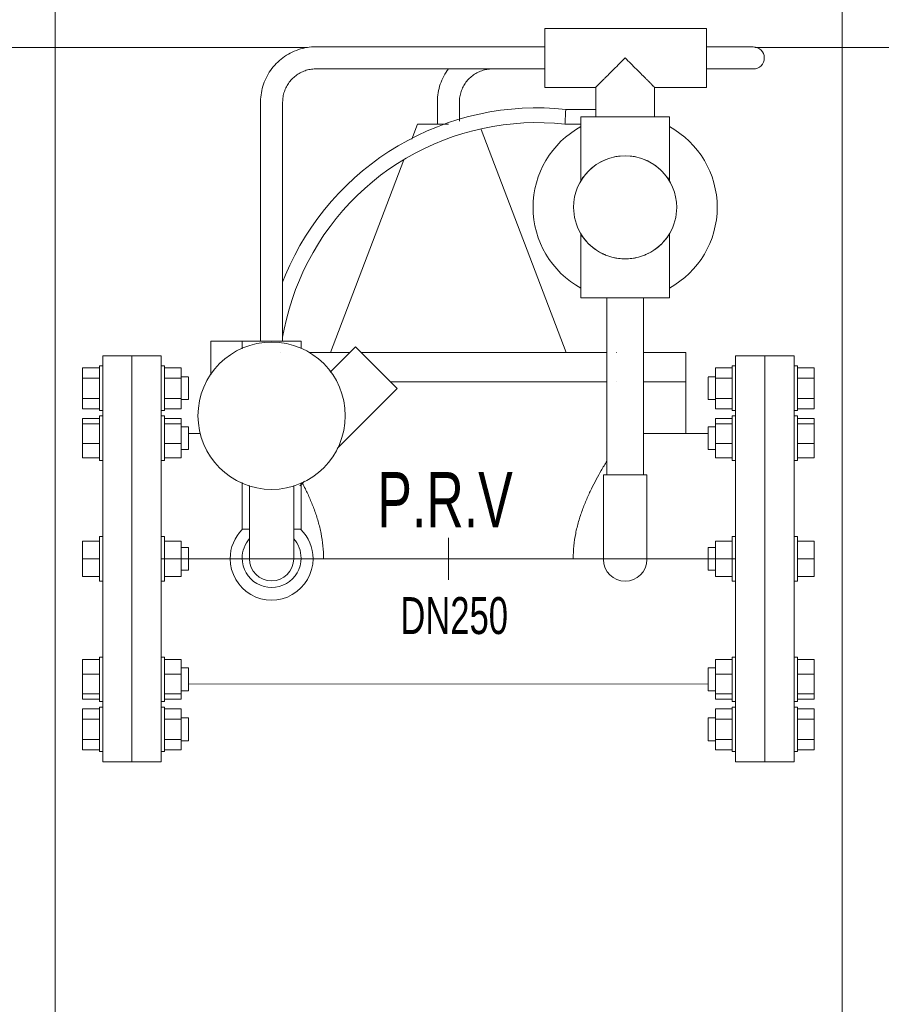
# Model space of a CAD drawing. Header units: millimetres. Extents: x 2339 to 23224, y 1509 to 18979.
# Tile 53 of 124: x 15148 to 16243, y 2993 to 4244. Entities that reach past the tile are written whole.
import ezdxf

# ---------------------------------------------------------------- set-up
doc = ezdxf.new("R2010")
doc.units = ezdxf.units.MM
doc.set_wipeout_variables(frame=1)
doc.layers.get('0').update_dxf_attribs({"lineweight": 0})
doc.styles.add('DISOCP', font='disocp.shx', dxfattribs={"width": 0.6})

# ---------------------------------------------------------------- blocks, each defined once
blk = doc.blocks.new('*U283')
blk.add_wipeout([(-123.82, -87.5), (-149.02, -87.5), (-149.02, -83.11), (-150.46, -83.11), (-150.46, -82.33), (-157.68, -82.33), (-157.68, 82.33), (-150.46, 82.33), (-150.46, 83.11), (-149.02, 83.11), (-149.02, 87.5), (-123.82, 87.5), (-123.82, 83.11), (-122.33, 83.11), (-122.33, 82.33), (-115.17, 82.33), (-115.17, 56.88), (-112.04, 56.71), (-112.04, 53.97), (-107.01, 53.97), (-107.86, 59.22), (-107.71, 65.58), (-106.37, 71.54), (-104.32, 76.39), (-102.39, 79.59), (-102.39, 93.73), (-80.96, 93.73), (-80.86, 199.01), (-78.15, 208.07), (-73.2, 214.43), (-67.29, 218.39), (-59.53, 220.54), (41.65, 220.66), (41.65, 228.6), (111.27, 228.6), (111.27, 220.66), (131.42, 220.66), (135.7, 217.99), (136.18, 215.9), (135.82, 214.1), (134.21, 212.04), (131.42, 211.14), (111.27, 211.14), (111.27, 203.2), (88.9, 203.2), (88.9, 190.5), (95.25, 190.5), (95.29, 186.27), (104.96, 178.82), (110.35, 171.69), (114.68, 161.17), (115.84, 153.34), (115.11, 143.64), (111.95, 134.23), (107.67, 127.3), (102.73, 121.95), (98.98, 118.98), (95.29, 116.68), (95.29, 112.45), (84.14, 112.45), (84.14, 88.9), (102.39, 88.9), (102.39, 53.98), (112.04, 53.98), (112.04, 78.41), (115.17, 78.41), (115.17, 82.33), (122.33, 82.33), (122.33, 83.11), (123.82, 83.11), (123.82, 87.5), (149.02, 87.5), (149.02, 83.11), (150.46, 83.11), (150.46, 82.33), (157.68, 82.33), (157.68, -82.33), (150.46, -82.33), (150.46, -83.11), (149.02, -83.11), (149.02, -87.5), (123.82, -87.5), (123.82, -83.11), (122.33, -83.11), (122.33, -82.33), (115.17, -82.33), (115.17, -56.88), (112.04, -56.71), (112.04, -53.97), (-115.17, -53.97), (-115.17, -82.33), (-122.33, -82.33), (-122.33, -83.11), (-123.82, -83.11)])
for p, q in [((111.27, 228.6), (41.65, 228.6)), ((41.65, 215.9), (41.65, 228.6)), ((111.27, 228.6), (111.27, 215.9)), ((41.65, 220.66), (-57.15, 220.66)), ((131.42, 220.66), (111.27, 220.66)), ((41.65, 203.2), (41.65, 215.9)), ((111.27, 215.9), (111.27, 203.2)), ((-57.15, 211.14), (41.65, 211.14)), ((131.42, 211.14), (111.27, 211.14)), ((41.65, 203.2), (63.5, 203.2)), ((63.5, 203.2), (63.5, 190.5)), ((88.9, 203.2), (111.27, 203.2)), ((88.9, 190.5), (88.9, 203.2)), ((-80.96, 196.85), (-80.96, 93.73)), ((-71.44, 93.73), (-71.44, 196.85)), ((-4.76, 196.85), (-4.76, 187.36)), ((4.76, 188.64), (4.76, 196.85)), ((63.5, 193.68), (50.6, 193.68)), ((-13.3, 187.36), (-15.75, 180.92)), ((-13.3, 187.36), (0, 187.36)), ((50.25, 187.33), (57.15, 187.33)), ((57.15, 190.5), (57.15, 162.92)), ((57.15, 190.5), (95.25, 190.5)), ((95.25, 162.92), (95.25, 190.5)), ((50.8, 88.9), (14.2, 184.98)), ((-19.16, 171.96), (-50.8, 88.9)), ((57.15, 140.03), (57.15, 112.45)), ((95.25, 112.45), (95.25, 140.03)), ((95.25, 112.45), (57.15, 112.45)), ((68.26, 112.45), (68.26, 36.25)), ((84.14, 36.25), (84.14, 112.45)), ((-102.39, 93.73), (-102.39, 79.22)), ((-102.39, 93.73), (-63.5, 93.73)), ((-88.9, 93.73), (-88.9, 90.46)), ((-63.5, 90.75), (-63.5, 93.73)), ((-40.01, 91.42), (-50.96, 80.47)), ((-40.01, 91.42), (-22.05, 73.46)), ((-136.42, 87.5), (-149.02, 87.5)), ((-149.02, -87.5), (-149.02, 87.5)), ((-136.42, 87.5), (-136.42, -87.5)), ((-123.82, 87.5), (-136.42, 87.5)), ((-136.42, -87.5), (-136.42, 87.5)), ((-123.82, 87.5), (-123.82, -87.5)), ((-50.8, 88.9), (-59.91, 88.9)), ((-50.8, 88.9), (-42.53, 88.9)), ((102.39, 88.9), (84.14, 88.9)), ((102.39, 76.2), (102.39, 88.9)), ((123.82, 87.5), (136.42, 87.5)), ((123.82, 87.5), (123.82, -87.5)), ((136.42, 87.5), (149.02, 87.5)), ((136.42, 87.5), (136.42, -87.5)), ((136.42, -87.5), (136.42, 87.5)), ((149.02, -87.5), (149.02, 87.5)), ((-157.68, 77.91), (-157.68, 82.33)), ((-150.46, 82.33), (-157.68, 82.33)), ((-149.02, 83.11), (-150.46, 83.11)), ((-150.46, 73.5), (-150.46, 83.11)), ((-122.33, 83.11), (-123.82, 83.11)), ((-122.33, 83.11), (-122.33, 73.5)), ((-115.17, 82.33), (-122.33, 82.33)), ((-115.17, 82.33), (-115.17, 77.91)), ((115.17, 82.33), (115.17, 77.91)), ((115.17, 82.33), (122.33, 82.33)), ((122.33, 83.11), (123.82, 83.11)), ((122.33, 83.11), (122.33, 73.5)), ((149.02, 83.11), (150.46, 83.11)), ((150.46, 73.5), (150.46, 83.11)), ((150.46, 82.33), (157.68, 82.33)), ((157.68, 77.91), (157.68, 82.33)), ((-157.68, 69.09), (-157.68, 77.91)), ((-150.46, 77.91), (-157.68, 77.91)), ((-115.17, 77.91), (-122.33, 77.91)), ((-112.04, 78.41), (-115.17, 78.41)), ((-115.17, 77.91), (-115.17, 69.09)), ((-112.04, 78.24), (-112.04, 73.5)), ((112.04, 78.41), (115.17, 78.41)), ((112.04, 78.24), (112.04, 73.5)), ((115.17, 77.91), (115.17, 69.09)), ((115.17, 77.91), (122.33, 77.91)), ((150.46, 77.91), (157.68, 77.91)), ((157.68, 69.09), (157.68, 77.91)), ((-150.46, 63.89), (-150.46, 73.5)), ((-122.33, 73.5), (-122.33, 63.89)), ((-112.04, 73.5), (-112.04, 68.59)), ((-47.97, 47.54), (-22.05, 73.46)), ((68.26, 76.2), (-24.79, 76.2)), ((102.39, 76.2), (84.14, 76.2)), ((102.39, 76.2), (102.39, 53.98)), ((112.04, 73.5), (112.04, 68.59)), ((122.33, 73.5), (122.33, 63.89)), ((150.46, 63.89), (150.46, 73.5)), ((-157.68, 64.67), (-157.68, 69.09)), ((-157.68, 69.09), (-150.46, 69.09)), ((-122.33, 69.09), (-115.17, 69.09)), ((-115.17, 69.09), (-115.17, 64.67)), ((-115.17, 68.59), (-112.04, 68.59)), ((115.17, 68.59), (112.04, 68.59)), ((115.17, 69.09), (115.17, 64.67)), ((122.33, 69.09), (115.17, 69.09)), ((157.68, 69.09), (150.46, 69.09)), ((157.68, 64.67), (157.68, 69.09)), ((-150.46, 64.67), (-157.68, 64.67)), ((-150.46, 63.89), (-149.02, 63.89)), ((-123.82, 63.89), (-122.33, 63.89)), ((-115.17, 64.67), (-122.33, 64.67)), ((115.17, 64.67), (122.33, 64.67)), ((123.82, 63.89), (122.33, 63.89)), ((150.46, 63.89), (149.02, 63.89)), ((150.46, 64.67), (157.68, 64.67)), ((-157.68, 58.21), (-157.68, 60.5)), ((-150.46, 60.5), (-157.68, 60.5)), ((-149.02, 61.58), (-150.46, 61.58)), ((-150.46, 45.18), (-150.46, 61.58)), ((-149.02, 61.58), (-150.46, 61.58)), ((-150.46, 61.25), (-150.46, 61.25)), ((-122.33, 61.58), (-123.82, 61.58)), ((-122.33, 61.58), (-123.82, 61.58)), ((-122.33, 61.58), (-122.33, 45.18)), ((-122.33, 61.25), (-122.33, 61.25)), ((-115.17, 60.5), (-122.33, 60.5)), ((-115.17, 60.5), (-115.17, 58.21)), ((115.17, 60.5), (115.17, 58.21)), ((115.17, 60.5), (122.33, 60.5)), ((122.33, 61.58), (123.82, 61.58)), ((122.33, 61.58), (122.33, 45.18)), ((122.33, 61.58), (123.82, 61.58)), ((122.33, 61.25), (122.33, 61.25)), ((149.02, 61.58), (150.46, 61.58)), ((149.02, 61.58), (150.46, 61.58)), ((150.46, 45.18), (150.46, 61.58)), ((150.46, 61.25), (150.46, 61.25)), ((150.46, 60.5), (157.68, 60.5)), ((157.68, 58.21), (157.68, 60.5)), ((-157.68, 49.69), (-157.68, 58.21)), ((-150.46, 58.21), (-157.68, 58.21)), ((-115.17, 58.21), (-122.33, 58.21)), ((-115.17, 58.21), (-115.17, 49.69)), ((-112.04, 56.88), (-115.17, 56.88)), ((-112.04, 56.88), (-115.17, 56.88)), ((-112.04, 56.88), (-112.04, 48.5)), ((-112.04, 56.71), (-112.04, 56.71)), ((112.04, 56.88), (115.17, 56.88)), ((112.04, 56.88), (112.04, 48.5)), ((112.04, 56.88), (115.17, 56.88)), ((112.04, 56.71), (112.04, 56.71)), ((115.17, 58.21), (115.17, 49.69)), ((115.17, 58.21), (122.33, 58.21)), ((150.46, 58.21), (157.68, 58.21)), ((157.68, 49.69), (157.68, 58.21)), ((-106.94, 53.97), (-112.04, 53.97)), ((112.04, 53.98), (84.14, 53.98)), ((123.82, -53.97), (123.82, 53.98)), ((-157.68, 43.45), (-157.68, 49.69)), ((-150.46, 49.69), (-157.68, 49.69)), ((-115.17, 49.69), (-122.33, 49.69)), ((-115.17, 49.69), (-115.17, 43.45)), ((-115.17, 47.06), (-112.04, 47.06)), ((-112.04, 48.5), (-112.04, 47.06)), ((-112.04, 47.23), (-112.04, 47.23)), ((112.04, 48.5), (112.04, 47.06)), ((112.04, 47.23), (112.04, 47.23)), ((115.17, 47.06), (112.04, 47.06)), ((115.17, 49.69), (115.17, 43.45)), ((115.17, 49.69), (122.33, 49.69)), ((150.46, 49.69), (157.68, 49.69)), ((157.68, 43.45), (157.68, 49.69)), ((-157.68, 43.45), (-150.46, 43.45)), ((-150.46, 42.36), (-150.46, 45.18)), ((-122.33, 45.18), (-122.33, 42.36)), ((-122.33, 43.45), (-115.17, 43.45)), ((122.33, 43.45), (115.17, 43.45)), ((122.33, 45.18), (122.33, 42.36)), ((150.46, 42.36), (150.46, 45.18)), ((157.68, 43.45), (150.46, 43.45)), ((-150.46, 42.36), (-149.02, 42.36)), ((-123.82, 42.36), (-122.33, 42.36)), ((123.82, 42.36), (122.33, 42.36)), ((150.46, 42.36), (149.02, 42.36)), ((66.84, 36.25), (76.2, 36.25)), ((66.84, -0.34), (66.84, 36.25)), ((76.2, 36.25), (85.56, 36.25)), ((85.56, -0.34), (85.56, 36.25)), ((-88.9, 32.84), (-88.9, 12.7)), ((-85.73, 31.52), (-85.73, 12.7)), ((-66.68, 12.7), (-66.68, 31.52)), ((-64.04, 31.47), (-62.09, 33.42)), ((-63.5, 12.7), (-63.5, 32.77)), ((-149.02, 9.61), (-150.46, 9.61)), ((-150.46, 9.61), (-150.46, 9.28)), ((-150.46, -9.61), (-150.46, 9.61)), ((-122.33, 9.61), (-123.82, 9.61)), ((-122.33, 9.61), (-122.33, -9.61)), ((-122.33, 9.28), (-122.33, 9.61)), ((-85.79, 12.7), (-88.9, 12.7)), ((-85.73, 12.7), (-85.73, 0)), ((-66.68, 12.7), (-66.68, 0)), ((-63.5, 12.7), (-66.61, 12.7)), ((0, 9.07), (0, -9.07)), ((122.33, 9.61), (123.82, 9.61)), ((122.33, 9.61), (122.33, -9.61)), ((122.33, 9.28), (122.33, 9.61)), ((149.02, 9.61), (150.46, 9.61)), ((150.46, 9.61), (150.46, 9.28)), ((150.46, -9.61), (150.46, 9.61)), ((-157.68, 0), (-157.68, 7.64)), ((-150.46, 7.64), (-157.68, 7.64)), ((-115.17, 7.64), (-122.33, 7.64)), ((-115.17, 7.64), (-115.17, 0)), ((-112.04, 4.91), (-115.17, 4.91)), ((-112.04, 4.91), (-112.04, -4.91)), ((112.04, 4.91), (115.17, 4.91)), ((112.04, 4.91), (112.04, -4.91)), ((115.17, 7.64), (115.17, 0)), ((115.17, 7.64), (122.33, 7.64)), ((150.46, 7.64), (157.68, 7.64)), ((157.68, 0), (157.68, 7.64)), ((123.82, 0), (-123.82, 0)), ((-157.68, -7.64), (-157.68, 0)), ((-150.46, 0), (-157.68, 0)), ((-115.17, 0), (-122.33, 0)), ((-115.17, 0), (-115.17, -7.64)), ((115.17, 0), (115.17, -7.64)), ((115.17, 0), (122.33, 0)), ((150.46, 0), (157.68, 0)), ((157.68, -7.64), (157.68, 0)), ((-150.46, -7.64), (-157.68, -7.64)), ((-115.17, -7.64), (-122.33, -7.64)), ((-115.17, -4.91), (-112.04, -4.91)), ((-112.04, -4.91), (-112.04, -4.74)), ((112.04, -4.91), (112.04, -4.74)), ((115.17, -4.91), (112.04, -4.91)), ((115.17, -7.64), (122.33, -7.64)), ((150.46, -7.64), (157.68, -7.64)), ((-150.46, -9.28), (-150.46, -9.61)), ((-150.46, -9.61), (-149.02, -9.61)), ((-123.82, -9.61), (-122.33, -9.61)), ((-122.33, -9.61), (-122.33, -9.28)), ((122.33, -9.61), (122.33, -9.28)), ((123.82, -9.61), (122.33, -9.61)), ((150.46, -9.61), (149.02, -9.61)), ((150.46, -9.28), (150.46, -9.61)), ((-149.02, -42.36), (-150.46, -42.36)), ((-150.46, -45.18), (-150.46, -42.36)), ((-122.33, -42.36), (-123.82, -42.36)), ((-122.33, -42.36), (-122.33, -45.18)), ((122.33, -42.36), (123.82, -42.36)), ((122.33, -42.36), (122.33, -45.18)), ((149.02, -42.36), (150.46, -42.36)), ((150.46, -45.18), (150.46, -42.36)), ((-157.68, -49.69), (-157.68, -43.45)), ((-150.46, -43.45), (-157.68, -43.45)), ((-150.46, -61.58), (-150.46, -45.18)), ((-115.17, -43.45), (-122.33, -43.45)), ((-122.33, -45.18), (-122.33, -61.58)), ((-115.17, -43.45), (-115.17, -49.69)), ((115.17, -43.45), (115.17, -49.69)), ((115.17, -43.45), (122.33, -43.45)), ((122.33, -45.18), (122.33, -61.58)), ((150.46, -43.45), (157.68, -43.45)), ((150.46, -61.58), (150.46, -45.18)), ((157.68, -49.69), (157.68, -43.45)), ((-157.68, -58.21), (-157.68, -49.69)), ((-150.46, -49.69), (-157.68, -49.69)), ((-115.17, -49.69), (-122.33, -49.69)), ((-112.04, -47.06), (-115.17, -47.06)), ((-115.17, -49.69), (-115.17, -58.21)), ((-112.04, -47.06), (-112.04, -48.5)), ((-112.04, -47.23), (-112.04, -47.23)), ((-112.04, -48.5), (-112.04, -56.88)), ((112.04, -47.06), (115.17, -47.06)), ((112.04, -47.06), (112.04, -48.5)), ((112.04, -47.23), (112.04, -47.23)), ((112.04, -48.5), (112.04, -56.88)), ((115.17, -49.69), (115.17, -58.21)), ((115.17, -49.69), (122.33, -49.69)), ((150.46, -49.69), (157.68, -49.69)), ((157.68, -58.21), (157.68, -49.69)), ((-112.04, -53.98), (112.04, -53.97)), ((-157.68, -60.5), (-157.68, -58.21)), ((-150.46, -58.21), (-157.68, -58.21)), ((-115.17, -58.21), (-122.33, -58.21)), ((-115.17, -56.88), (-112.04, -56.88)), ((-115.17, -56.88), (-112.04, -56.88)), ((-115.17, -58.21), (-115.17, -60.5)), ((-112.04, -56.71), (-112.04, -56.71)), ((112.04, -56.71), (112.04, -56.71)), ((115.17, -56.88), (112.04, -56.88)), ((115.17, -56.88), (112.04, -56.88)), ((115.17, -58.21), (115.17, -60.5)), ((115.17, -58.21), (122.33, -58.21)), ((150.46, -58.21), (157.68, -58.21)), ((157.68, -60.5), (157.68, -58.21)), ((-150.46, -60.5), (-157.68, -60.5)), ((-150.46, -61.25), (-150.46, -61.25)), ((-150.46, -61.58), (-149.02, -61.58)), ((-150.46, -61.58), (-149.02, -61.58)), ((-123.82, -61.58), (-122.33, -61.58)), ((-123.82, -61.58), (-122.33, -61.58)), ((-115.17, -60.5), (-122.33, -60.5)), ((-122.33, -61.25), (-122.33, -61.25)), ((115.17, -60.5), (122.33, -60.5)), ((122.33, -61.25), (122.33, -61.25)), ((123.82, -61.58), (122.33, -61.58)), ((123.82, -61.58), (122.33, -61.58)), ((150.46, -61.58), (149.02, -61.58)), ((150.46, -61.58), (149.02, -61.58)), ((150.46, -60.5), (157.68, -60.5)), ((150.46, -61.25), (150.46, -61.25)), ((-157.68, -69.09), (-157.68, -64.67)), ((-150.46, -64.67), (-157.68, -64.67)), ((-149.02, -63.89), (-150.46, -63.89)), ((-150.46, -73.5), (-150.46, -63.89)), ((-122.33, -63.89), (-123.82, -63.89)), ((-122.33, -63.89), (-122.33, -73.5)), ((-115.17, -64.67), (-122.33, -64.67)), ((-115.17, -64.67), (-115.17, -69.09)), ((115.17, -64.67), (115.17, -69.09)), ((115.17, -64.67), (122.33, -64.67)), ((122.33, -63.89), (123.82, -63.89)), ((122.33, -63.89), (122.33, -73.5)), ((149.02, -63.89), (150.46, -63.89)), ((150.46, -73.5), (150.46, -63.89)), ((150.46, -64.67), (157.68, -64.67)), ((157.68, -69.09), (157.68, -64.67)), ((-157.68, -77.91), (-157.68, -69.09)), ((-150.46, -69.09), (-157.68, -69.09)), ((-115.17, -69.09), (-122.33, -69.09)), ((-112.04, -68.59), (-115.17, -68.59)), ((-115.17, -69.09), (-115.17, -77.91)), ((-112.04, -68.59), (-112.04, -73.5)), ((112.04, -68.59), (115.17, -68.59)), ((112.04, -68.59), (112.04, -73.5)), ((115.17, -69.09), (115.17, -77.91)), ((115.17, -69.09), (122.33, -69.09)), ((150.46, -69.09), (157.68, -69.09)), ((157.68, -77.91), (157.68, -69.09)), ((-150.46, -83.11), (-150.46, -73.5)), ((-122.33, -73.5), (-122.33, -83.11)), ((-112.04, -73.5), (-112.04, -78.41)), ((112.04, -73.5), (112.04, -78.41)), ((122.33, -73.5), (122.33, -83.11)), ((150.46, -83.11), (150.46, -73.5)), ((-157.68, -82.33), (-157.68, -77.91)), ((-150.46, -77.91), (-157.68, -77.91)), ((-115.17, -77.91), (-122.33, -77.91)), ((-115.17, -77.91), (-115.17, -82.33)), ((-115.17, -78.41), (-112.04, -78.41)), ((115.17, -78.41), (112.04, -78.41)), ((115.17, -77.91), (115.17, -82.33)), ((115.17, -77.91), (122.33, -77.91)), ((150.46, -77.91), (157.68, -77.91)), ((157.68, -82.33), (157.68, -77.91)), ((-150.46, -82.33), (-157.68, -82.33)), ((-150.46, -83.11), (-149.02, -83.11)), ((-123.82, -83.11), (-122.33, -83.11)), ((-115.17, -82.33), (-122.33, -82.33)), ((115.17, -82.33), (122.33, -82.33)), ((123.82, -83.11), (122.33, -83.11)), ((150.46, -83.11), (149.02, -83.11)), ((150.46, -82.33), (157.68, -82.33)), ((-149.02, -87.5), (-136.42, -87.5)), ((-136.42, -87.5), (-123.82, -87.5)), ((136.42, -87.5), (123.82, -87.5)), ((149.02, -87.5), (136.42, -87.5))]:
    blk.add_line(p, q)
at = {"flags": 128}
for points in [[(-57.15, 220.66), (-58.1, 220.64), (-59.05, 220.59), (-60, 220.49), (-60.94, 220.36), (-61.88, 220.19), (-62.81, 219.98), (-63.73, 219.74), (-64.64, 219.45), (-65.54, 219.14), (-66.42, 218.78), (-67.29, 218.39), (-68.15, 217.97), (-68.98, 217.51), (-69.8, 217.03), (-70.6, 216.5), (-71.37, 215.95), (-72.12, 215.37), (-72.85, 214.75), (-73.56, 214.11), (-74.23, 213.44), (-74.88, 212.74), (-75.5, 212.02), (-76.1, 211.28), (-76.66, 210.51), (-77.19, 209.72), (-77.69, 208.9), (-78.15, 208.07), (-78.58, 207.22), (-78.98, 206.36), (-79.34, 205.48), (-79.67, 204.58), (-79.96, 203.68), (-80.22, 202.76), (-80.44, 201.83), (-80.62, 200.9), (-80.76, 199.96), (-80.86, 199.01), (-80.93, 198.06), (-80.96, 197.11), (-80.96, 196.85)], [(-71.44, 196.85), (-71.43, 197.42), (-71.39, 197.99), (-71.34, 198.56), (-71.26, 199.13), (-71.15, 199.69), (-71.03, 200.25), (-70.88, 200.8), (-70.71, 201.34), (-70.52, 201.88), (-70.31, 202.41), (-70.08, 202.94), (-69.82, 203.45), (-69.55, 203.95), (-69.26, 204.44), (-68.94, 204.92), (-68.61, 205.38), (-68.26, 205.83), (-67.89, 206.27), (-67.51, 206.69), (-67.1, 207.1), (-66.69, 207.49), (-66.25, 207.86), (-65.81, 208.22), (-65.34, 208.55), (-64.87, 208.87), (-64.38, 209.17), (-63.88, 209.45), (-63.38, 209.71), (-62.86, 209.95), (-62.33, 210.17), (-61.79, 210.36), (-61.25, 210.54), (-60.7, 210.69), (-60.14, 210.82), (-59.58, 210.93), (-59.01, 211.02), (-58.45, 211.08), (-57.88, 211.12), (-57.3, 211.14), (-57.15, 211.14)], [(0, 211.14), (-0.46, 210.51), (-0.99, 209.72), (-1.49, 208.9), (-1.95, 208.07), (-2.38, 207.22), (-2.78, 206.36), (-3.14, 205.48), (-3.47, 204.58), (-3.76, 203.68), (-4.02, 202.76), (-4.24, 201.83), (-4.42, 200.9), (-4.56, 199.96), (-4.66, 199.01), (-4.73, 198.06), (-4.76, 197.11), (-4.76, 196.85)], [(4.76, 196.85), (4.77, 197.42), (4.81, 197.99), (4.86, 198.56), (4.94, 199.13), (5.05, 199.69), (5.17, 200.25), (5.32, 200.8), (5.49, 201.34), (5.68, 201.88), (5.89, 202.41), (6.12, 202.94), (6.38, 203.45), (6.65, 203.95), (6.94, 204.44), (7.26, 204.92), (7.59, 205.38), (7.94, 205.83), (8.31, 206.27), (8.69, 206.69), (9.1, 207.1), (9.51, 207.49), (9.95, 207.86), (10.39, 208.22), (10.86, 208.55), (11.33, 208.87), (11.82, 209.17), (12.32, 209.45), (12.82, 209.71), (13.34, 209.95), (13.87, 210.17), (14.41, 210.36), (14.95, 210.54), (15.5, 210.69), (16.06, 210.82), (16.62, 210.93), (17.19, 211.02), (17.75, 211.08), (18.32, 211.12), (18.9, 211.14)], [(50.6, 193.68), (45.91, 194.08), (41.22, 194.3), (36.52, 194.33), (31.83, 194.17), (27.14, 193.83), (22.47, 193.3), (17.83, 192.58), (13.22, 191.68), (8.65, 190.59), (4.12, 189.32), (-0.35, 187.87), (-4.76, 186.25), (-9.1, 184.44), (-13.36, 182.47), (-17.54, 180.33), (-21.63, 178.02), (-25.63, 175.55), (-29.53, 172.92), (-33.31, 170.14), (-36.99, 167.21), (-40.54, 164.14), (-43.97, 160.92), (-47.26, 157.57), (-50.42, 154.1), (-53.44, 150.49), (-56.31, 146.77), (-59.03, 142.94), (-61.6, 139.01), (-64, 134.97), (-66.24, 130.84), (-68.32, 126.62), (-70.22, 122.33), (-71.44, 119.26)], [(-71.44, 95.49), (-70.81, 98.94), (-69.84, 103.28), (-68.7, 107.58), (-67.38, 111.82), (-65.9, 116.01), (-64.25, 120.14), (-62.44, 124.2), (-60.47, 128.18), (-58.34, 132.08), (-56.05, 135.89), (-53.62, 139.61), (-51.03, 143.23), (-48.31, 146.74), (-45.44, 150.14), (-42.45, 153.42), (-39.32, 156.58), (-36.07, 159.61), (-32.7, 162.51), (-29.22, 165.28), (-25.63, 167.9), (-21.94, 170.37), (-18.15, 172.7), (-14.28, 174.87), (-10.32, 176.89), (-6.28, 178.75), (-2.17, 180.44), (2.01, 181.97), (6.24, 183.33), (10.52, 184.51), (14.85, 185.53), (19.21, 186.37), (23.61, 187.04), (28.02, 187.53), (32.46, 187.85), (36.9, 187.99), (41.34, 187.94), (45.78, 187.73), (50.21, 187.33), (50.25, 187.33)]]:
    blk.add_lwpolyline(points, dxfattribs=at)
for centre, radius, start, end in [((131.42, 215.9), 4.76, 270, 90), ((76.2, 151.48), 39.69, 118.7562, 180.0001), ((76.2, 151.48), 39.69, 0.0001, 61.244), ((76.2, 151.48), 22.22, 0.0001, 180.0001), ((76.2, 151.48), 39.69, 180.0001, 241.244), ((76.2, 151.48), 22.23, 180.0001, 0.0001), ((76.2, 151.48), 39.69, 298.7562, 0.0001), ((-76.2, 61.65), 31.75, 90.0001, 270.0001), ((-76.2, 61.65), 31.75, 270.0001, 90.0001), ((-76.2, 0.03), 17.86, 135.0001, 180.0001), ((-76.2, 0.3), 12.7, 138.6937, 180.0001), ((-76.2, 0.3), 12.7, 0.0001, 41.232), ((-76.2, 0.03), 17.86, 0.0001, 45.0001), ((-76.2, 0.03), 17.86, 180.0001, 0.0001), ((-76.2, 0.3), 12.7, 180.0001, 0.0001), ((-76.2, 0), 9.52, 180.0002, 0.0002), ((76.2, -0.34), 9.36, 180, 0)]:
    blk.add_arc(centre, radius, start, end)
for centre, major_axis, start_param, end_param in [((0, 88.9), (102.39, 0), 2.356194, 2.356221), ((0, 88.9), (68.26, 0), 5.497868, 8.435411), ((0, 88.9), (102.39, 0), 0.785356, 0.785416), ((0, 76.2), (102.39, 0), 0.785398, 0.785406), ((0, 0), (53.79, 0), 2.356247, 6.283137)]:
    blk.add_ellipse(centre, major_axis=major_axis, ratio=0.000001, start_param=start_param, end_param=end_param)
for points, knots in [([(63.5, 203.2), (63.51, 203.2), (63.58, 203.26), (63.76, 203.45), (63.95, 203.65), (64.19, 203.9), (64.49, 204.19), (64.83, 204.53), (65.2, 204.9), (65.6, 205.31), (66.04, 205.74), (66.5, 206.2), (66.98, 206.68), (67.48, 207.18), (68.17, 207.87), (68.9, 208.59), (69.64, 209.34), (70.4, 210.1), (71.75, 211.45), (73.76, 213.45), (75.38, 215.09), (76.2, 215.9)], [0, 0, 0, 0, 0.071429, 0.107143, 0.142857, 0.178571, 0.214286, 0.25, 0.285714, 0.321429, 0.357143, 0.392857, 0.428571, 0.464286, 0.5, 0.571429, 0.607143, 0.642857, 0.714286, 0.857143, 1, 1, 1, 1]), ([(76.2, 215.9), (77.02, 215.09), (78.64, 213.45), (80.65, 211.45), (82, 210.1), (82.76, 209.34), (83.32, 208.78), (83.86, 208.23), (84.4, 207.7), (84.92, 207.18), (85.42, 206.68), (85.9, 206.2), (86.36, 205.74), (86.8, 205.31), (87.2, 204.9), (87.56, 204.53), (87.91, 204.19), (88.21, 203.9), (88.45, 203.65), (88.64, 203.45), (88.82, 203.26), (88.89, 203.2), (88.9, 203.2)], [0, 0, 0, 0, 0.142857, 0.285714, 0.357143, 0.392857, 0.428571, 0.464286, 0.5, 0.535714, 0.571429, 0.607143, 0.642857, 0.678571, 0.714286, 0.75, 0.785714, 0.821429, 0.857143, 0.892857, 0.928571, 1, 1, 1, 1]), ([(50.59, 193.63), (50.6, 193.69), (50.6, 193.69), (50.57, 193.24), (50.51, 192.16), (50.46, 191.05), (50.43, 190.5)], [0.4444444, 0.4444444, 0.4444444, 0.4444444, 0.5555556, 0.6666667, 0.8333333, 1, 1, 1, 1]), ([(65.64, 171.04), (65.86, 171.16), (66.31, 171.38), (67.02, 171.7), (67.52, 171.92), (67.78, 172.02), (67.78, 172.02)], [0.31992922, 0.31992922, 0.31992922, 0.31992922, 0.33333333, 0.34722222, 0.36111111, 0.36129556, 0.36129556, 0.36129556, 0.36129556]), ([(71.63, 173.23), (71.97, 173.3), (72.76, 173.44), (73.57, 173.54), (74.03, 173.58)], [0.42760459, 0.42760459, 0.42760459, 0.42760459, 0.44444444, 0.46615188, 0.46615188, 0.46615188, 0.46615188]), ([(78.38, 173.58), (78.84, 173.54), (79.65, 173.44), (80.44, 173.3), (80.78, 173.23)], [0.53381805, 0.53381805, 0.53381805, 0.53381805, 0.55555556, 0.57235883, 0.57235883, 0.57235883, 0.57235883]), ([(84.62, 172.02), (84.62, 172.02), (84.88, 171.91), (85.26, 171.75), (85.74, 171.54), (86.16, 171.35), (86.5, 171.18), (86.71, 171.07), (86.76, 171.04)], [0.63865733, 0.63865733, 0.63865733, 0.63865733, 0.63888889, 0.65277778, 0.65972222, 0.66666667, 0.67708333, 0.68003291, 0.68003291, 0.68003291, 0.68003291]), ([(57.15, 162.92), (57.15, 163.1), (57.32, 163.45), (57.77, 164.04), (58.09, 164.43), (58.37, 164.74), (58.67, 165.09), (59.07, 165.57), (59.38, 165.95), (59.59, 166.19)], [0, 0, 0, 0, 0.0555556, 0.0833333, 0.0972222, 0.1111111, 0.125, 0.1388889, 0.1613176, 0.1613176, 0.1613176, 0.1613176]), ([(60.83, 167.54), (60.9, 167.61), (61.04, 167.74), (61.26, 167.94), (61.51, 168.15), (61.76, 168.36), (62.11, 168.64), (62.57, 169.01), (62.96, 169.31), (63.17, 169.46)], [0.2026439, 0.2026439, 0.2026439, 0.2026439, 0.20833333, 0.21527778, 0.22222222, 0.22916667, 0.23611111, 0.25, 0.26495682, 0.26495682, 0.26495682, 0.26495682]), ([(89.23, 169.46), (89.44, 169.31), (89.92, 168.94), (90.45, 168.52), (90.8, 168.23), (90.92, 168.13), (91.11, 167.97), (91.33, 167.78), (91.51, 167.6), (91.57, 167.54)], [0.73499461, 0.73499461, 0.73499461, 0.73499461, 0.75, 0.77083333, 0.77604167, 0.77864583, 0.78125, 0.79166667, 0.79731588, 0.79731588, 0.79731588, 0.79731588]), ([(92.81, 166.19), (93.14, 165.8), (93.53, 165.32), (93.92, 164.87), (94.06, 164.71), (94.27, 164.47), (94.68, 163.99), (95.12, 163.39), (95.25, 163.05), (95.25, 162.92)], [0.8386032, 0.8386032, 0.8386032, 0.8386032, 0.875, 0.8854167, 0.890625, 0.8958333, 0.9166667, 0.9583333, 1, 1, 1, 1]), ([(59.59, 136.76), (59.26, 137.15), (58.87, 137.63), (58.48, 138.08), (58.34, 138.24), (58.13, 138.48), (57.72, 138.96), (57.28, 139.56), (57.15, 139.9), (57.15, 140.03)], [0.8386824, 0.8386824, 0.8386824, 0.8386824, 0.875, 0.8854167, 0.890625, 0.8958333, 0.9166667, 0.9583333, 1, 1, 1, 1]), ([(95.25, 140.03), (95.25, 139.85), (95.08, 139.5), (94.63, 138.91), (94.31, 138.52), (94.03, 138.21), (93.73, 137.86), (93.33, 137.38), (93.02, 137), (92.81, 136.76)], [0, 0, 0, 0, 0.0555556, 0.0833333, 0.0972222, 0.1111111, 0.125, 0.1388889, 0.1613968, 0.1613968, 0.1613968, 0.1613968]), ([(63.17, 133.49), (62.96, 133.64), (62.48, 134.01), (61.96, 134.43), (61.61, 134.72), (61.48, 134.82), (61.29, 134.98), (61.08, 135.17), (60.9, 135.34), (60.83, 135.41)], [0.73504318, 0.73504318, 0.73504318, 0.73504318, 0.75, 0.77083333, 0.77604167, 0.77864583, 0.78125, 0.79166667, 0.7973561, 0.7973561, 0.7973561, 0.7973561]), ([(67.78, 130.93), (67.78, 130.93), (67.52, 131.03), (67.15, 131.19), (66.66, 131.41), (66.25, 131.6), (65.91, 131.77), (65.69, 131.88), (65.64, 131.91)], [0.63870444, 0.63870444, 0.63870444, 0.63870444, 0.63888889, 0.65277778, 0.65972222, 0.66666667, 0.67708333, 0.68007078, 0.68007078, 0.68007078, 0.68007078]), ([(86.76, 131.91), (86.55, 131.79), (86.09, 131.57), (85.38, 131.25), (84.88, 131.04), (84.62, 130.93), (84.62, 130.93)], [0.31996709, 0.31996709, 0.31996709, 0.31996709, 0.33333333, 0.34722222, 0.36111111, 0.36134267, 0.36134267, 0.36134267, 0.36134267]), ([(91.57, 135.41), (91.51, 135.35), (91.37, 135.21), (91.14, 135.01), (90.89, 134.8), (90.64, 134.59), (90.29, 134.31), (89.83, 133.94), (89.44, 133.64), (89.23, 133.49)], [0.20268412, 0.20268412, 0.20268412, 0.20268412, 0.20833333, 0.21527778, 0.22222222, 0.22916667, 0.23611111, 0.25, 0.26500539, 0.26500539, 0.26500539, 0.26500539]), ([(74.03, 129.37), (73.57, 129.41), (72.76, 129.51), (71.97, 129.65), (71.63, 129.72)], [0.53384812, 0.53384812, 0.53384812, 0.53384812, 0.55555556, 0.57239541, 0.57239541, 0.57239541, 0.57239541]), ([(80.78, 129.72), (80.44, 129.65), (79.65, 129.51), (78.84, 129.41), (78.38, 129.37)], [0.42764117, 0.42764117, 0.42764117, 0.42764117, 0.44444444, 0.46618195, 0.46618195, 0.46618195, 0.46618195]), ([(53.79, 0), (53.81, 1.88), (54.02, 5.58), (54.67, 10.04), (55.43, 13.52), (56.13, 16.1), (56.91, 18.62), (57.75, 21.07), (58.65, 23.43), (59.94, 26.51), (62.31, 31.64), (65.32, 37.17), (67.52, 40.83), (68.32, 42.12)], [0, 0, 0, 0, 0.0625, 0.125, 0.15625, 0.1875, 0.21875, 0.25, 0.28125, 0.3125, 0.375, 0.5, 0.5751957, 0.5751957, 0.5751957, 0.5751957]), ([(-62.96, 32.73), (-62.52, 31.88), (-61.38, 29.63), (-59.94, 26.51), (-58.65, 23.43), (-57.75, 21.07), (-56.91, 18.62), (-56.13, 16.1), (-55.43, 13.52), (-54.67, 10.03), (-54.02, 5.58), (-53.81, 1.88), (-53.79, 0)], [0.5857123, 0.5857123, 0.5857123, 0.5857123, 0.625, 0.6875, 0.71875, 0.75, 0.78125, 0.8125, 0.84375, 0.875, 0.9375, 1, 1, 1, 1])]:
    blk.add_open_spline(points, degree=3, knots=knots)
blk.add_open_spline([(50.43, 190.5), (50.4, 190.13), (50.37, 189.39), (50.31, 188.42), (50.27, 187.69), (50.25, 187.31), (50.25, 187.31), (50.26, 187.37)], degree=3)
at = {"style": 'DISOCP', "width": 0.7}
for s, height, p in [('P.R.V', 23.882, (-30.63, 13.51)), ('DN250', 15.921, (-20.69, -32.44))]:
    blk.add_text(s, height=height, dxfattribs=at).set_placement(p)

msp = doc.modelspace()

# ---------------------------------------------------------------- linework, layer by layer
for p, q in [((15193.1, 1508.9), (15193.1, 16868.4)), ((16193.1, 1508.9), (16193.1, 16868.4)), ((2339.1, 4208.9), (19193.1, 4208.9))]:
    msp.add_line(p, q)

# ---------------------------------------------------------------- next in the draw order: block references
at = {"xscale": 2.947368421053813, "yscale": 2.947368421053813, "zscale": 2.947368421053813}
msp.add_blockref('*U283', (15692.8, 3559.3), dxfattribs=at)

doc.saveas('drawing.dxf')
